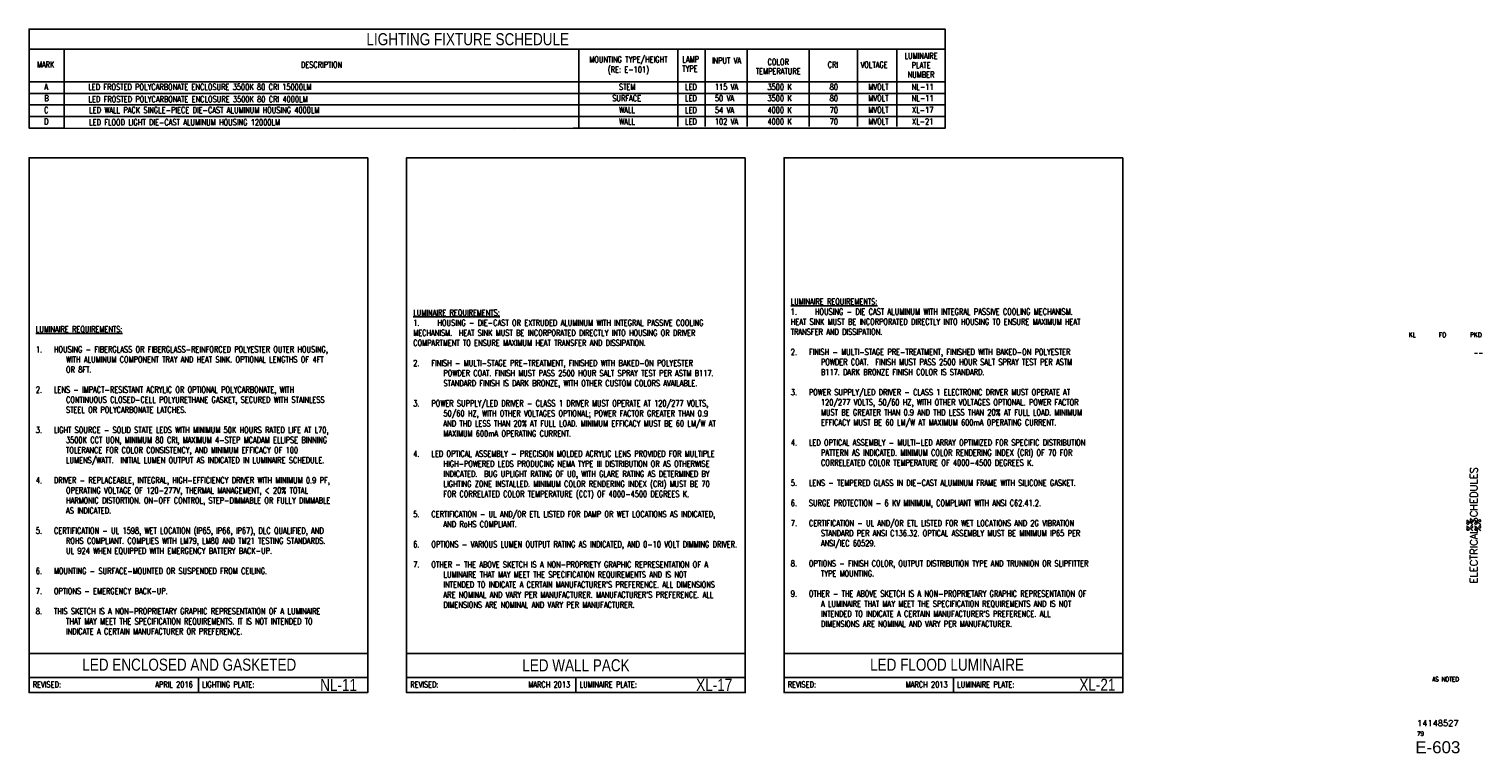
# Paper-space layout 'E-603 - ELECTRICAL SCHEDULES' of a CAD drawing. Header units: inches. Extents: x 3.1 to 33.2, y 0.8 to 15.8.
import ezdxf
from ezdxf.enums import TextEntityAlignment as Align

# ---------------------------------------------------------------- set-up
doc = ezdxf.new("R2010")
doc.units = ezdxf.units.IN
doc.header["$MEASUREMENT"] = 0
doc.layers.add('E-ANNO-TEXT', color=2, linetype='Continuous', lineweight=25)
doc.layers.add('G-ANNO-TTLB', color=7, linetype='Continuous')
doc.styles.add('ROMANS', font='ROMANS.shx', dxfattribs={"width": 0.8})
doc.styles.add('Text', font='romans.shx', dxfattribs={"width": 0.8, "height": 0.125})
doc.styles.add('TITLES', font='swiss.ttf', dxfattribs={"width": 0.8, "height": 0.25})

# ---------------------------------------------------------------- blocks, each defined once
blk = doc.blocks.new('NAVFAC_Sheet_Info')
at = {"layer": 'G-ANNO-TTLB', "color": 3, "style": 'ROMANS', "width": 0.8}
for tag, p in [('DESIGNED_BY', (31.723, 9.469)), ('DRAWN_BY', (32.348, 9.469)), ('REVIEWED_BY', (33.036, 9.469))]:
    blk.add_attdef(tag, text='', height=0.1, dxfattribs=at).set_placement(p, align=Align.MIDDLE)
blk.add_attdef('BRANCH_MANAGER', text='', height=0.1, dxfattribs=at).set_placement((33.188, 9.094), align=Align.MIDDLE_RIGHT)
at = {"layer": 'G-ANNO-TTLB', "color": 3, "style": 'ROMANS'}
for tag, height, p in [('SHEET_TITLE_1_OF_2', 0.125, (32.91, 5.531)), ('SHEET_TITLE_1_OF_1', 0.15, (32.995, 5.531)), ('SHEET_TITLE_2_OF_2', 0.125, (33.08, 5.531))]:
    blk.add_attdef(tag, text='', height=height, rotation=90, dxfattribs=at).set_placement(p, align=Align.MIDDLE_CENTER)
at = {"layer": 'G-ANNO-TTLB', "color": 4}
for tag, height, style, p in [('SCALE', 0.1, 'ROMANS', (32.41, 2.344)), ('NAVFAC_DWG_NUMBER', 0.125, 'ROMANS', (32.25, 1.437)), ('SHEET_X', 0.0938, 'ROMANS', (31.891, 1.219)), ('DISCIPLINE_SHEET_NO', 0.25, 'TITLES', (32.25, 0.938))]:
    blk.add_attdef(tag, text='', height=height, dxfattribs=dict(at, style=style)).set_placement(p, align=Align.MIDDLE)

psp = doc.layouts.new('E-603 - ELECTRICAL SCHEDULES')

# ---------------------------------------------------------------- linework, layer by layer
at = {"layer": 'E-ANNO-TEXT', "lineweight": -3}
for points in [[(3.116, 15.378), (3.116, 15.795), (22.061, 15.795), (22.061, 15.378), (22.061, 14.703), (22.061, 14.512), (22.061, 14.322), (22.061, 14.13), (22.063, 13.747), (21.065, 13.747), (20.249, 13.747), (19.25, 13.747), (17.964, 13.747), (17.972, 13.747), (17.101, 13.747), (16.529, 13.747), (14.486, 13.747), (14.371, 13.747), (13.151, 13.739), (3.844, 13.747), (3.116, 13.747), (3.116, 14.13), (3.116, 14.322), (3.116, 14.512), (3.116, 14.703), (3.116, 15.378), (22.061, 15.378)], [(3.844, 15.378), (3.844, 14.703), (3.844, 14.512), (3.844, 14.322), (3.844, 14.13), (3.844, 13.747)], [(14.484, 15.378), (14.484, 14.703), (14.484, 14.512), (14.484, 14.322), (14.484, 14.13), (14.484, 13.747)], [(16.536, 15.378), (16.536, 14.703), (16.536, 14.512), (16.536, 14.322), (16.536, 14.13), (16.536, 13.778)], [(17.097, 15.378), (17.097, 14.703), (17.097, 14.512), (17.097, 14.322), (17.097, 14.13), (17.097, 13.778)], [(17.964, 15.378), (17.964, 14.703), (17.964, 14.512), (17.964, 14.322), (17.964, 14.13), (17.964, 13.778)], [(19.249, 15.378), (19.249, 14.703), (19.249, 14.512), (19.249, 14.322), (19.249, 14.13), (19.249, 13.778)], [(20.249, 15.378), (20.249, 14.703), (20.249, 14.512), (20.249, 14.322), (20.249, 14.13), (20.249, 13.778)], [(21.063, 15.378), (21.063, 14.703), (21.063, 14.512), (21.063, 14.322), (21.063, 14.13), (21.063, 13.778)], [(22.061, 14.703), (21.063, 14.703), (20.249, 14.703), (19.249, 14.703), (17.964, 14.703), (17.972, 14.703), (17.097, 14.703), (16.536, 14.703), (14.484, 14.703), (14.369, 14.703), (13.151, 14.703), (3.844, 14.703), (3.116, 14.703)], [(22.061, 14.464), (21.063, 14.464), (20.249, 14.464), (19.249, 14.464), (17.964, 14.464), (17.972, 14.464), (17.097, 14.464), (16.536, 14.464), (14.484, 14.464), (14.369, 14.464), (13.151, 14.464), (3.844, 14.464), (3.116, 14.464)], [(22.061, 14.226), (21.063, 14.226), (20.249, 14.226), (19.249, 14.226), (17.964, 14.226), (17.972, 14.226), (17.097, 14.226), (16.536, 14.226), (14.484, 14.226), (14.369, 14.226), (13.151, 14.226), (3.844, 14.226), (3.116, 14.226)], [(22.061, 13.986), (21.063, 13.986), (20.249, 13.986), (19.249, 13.986), (17.964, 13.986), (17.972, 13.986), (17.097, 13.986), (16.536, 13.986), (14.484, 13.986), (14.369, 13.986), (13.151, 13.986), (3.844, 13.986), (3.116, 13.986)], [(3.116, 2.88), (10.121, 2.88)], [(10.922, 2.88), (17.927, 2.88)], [(18.729, 2.88), (25.734, 2.88)], [(3.116, 2.381), (10.121, 2.381)], [(6.618, 2.381), (6.618, 2.068)], [(10.922, 2.381), (17.927, 2.381)], [(14.425, 2.068), (14.425, 2.381)], [(18.729, 2.381), (25.734, 2.381)], [(22.231, 2.381), (22.231, 2.068)]]:
    psp.add_lwpolyline(points, dxfattribs=at)
for points in [[(10.121, 13.133), (3.116, 13.133), (3.116, 2.068), (10.121, 2.068)], [(17.927, 13.133), (10.922, 13.133), (10.922, 2.068), (17.927, 2.068)], [(25.734, 13.133), (18.729, 13.133), (18.729, 2.068), (25.734, 2.068)]]:
    psp.add_lwpolyline(points, close=True, dxfattribs=at)

# ---------------------------------------------------------------- block references
at = {"layer": 'G-ANNO-TTLB'}
ref = psp.add_blockref('NAVFAC_Sheet_Info', (0, 0), dxfattribs=at)
ref.add_attrib('SHEET_TITLE_1_OF_1', 'ELECTRICAL SCHEDULES', dxfattribs={"color": 3, "height": 0.15, "rotation": 90, "style": 'ROMANS'}).set_placement((32.995, 5.531), align=Align.MIDDLE_CENTER)
ref.add_attrib('SHEET_TITLE_1_OF_2', '%%', dxfattribs={"color": 3, "height": 0.125, "rotation": 90, "style": 'ROMANS'}).set_placement((32.91, 5.531), align=Align.MIDDLE_CENTER)
ref.add_attrib('SHEET_TITLE_2_OF_2', '%%', dxfattribs={"color": 3, "height": 0.125, "rotation": 90, "style": 'ROMANS'}).set_placement((33.08, 5.531), align=Align.MIDDLE_CENTER)
ref.add_attrib('DESIGNED_BY', 'KL', dxfattribs={"color": 3, "height": 0.1, "style": 'ROMANS', "width": 0.8}).set_placement((31.723, 9.469), align=Align.MIDDLE)
ref.add_attrib('DRAWN_BY', 'FO', dxfattribs={"color": 3, "height": 0.1, "style": 'ROMANS', "width": 0.8}).set_placement((32.348, 9.469), align=Align.MIDDLE)
ref.add_attrib('REVIEWED_BY', 'PKD', dxfattribs={"color": 3, "height": 0.1, "style": 'ROMANS', "width": 0.8}).set_placement((33.036, 9.469), align=Align.MIDDLE)
ref.add_attrib('SCALE', 'AS NOTED', dxfattribs={"color": 4, "height": 0.0938, "style": 'ROMANS', "width": 0.8}).set_placement((32.41, 2.344), align=Align.MIDDLE)
ref.add_attrib('NAVFAC_DWG_NUMBER', '14148527', dxfattribs={"color": 4, "height": 0.125, "style": 'ROMANS'}).set_placement((32.25, 1.437), align=Align.MIDDLE)
ref.add_attrib('SHEET_X', '79', dxfattribs={"color": 4, "height": 0.0938, "style": 'ROMANS', "width": 0.8}).set_placement((31.891, 1.219), align=Align.MIDDLE)
ref.add_attrib('DISCIPLINE_SHEET_NO', 'E-603', dxfattribs={"color": 4, "height": 0.25, "style": 'TITLES'}).set_placement((32.25, 0.938), align=Align.MIDDLE)
ref.add_attrib('BRANCH_MANAGER', '--', dxfattribs={"color": 3, "height": 0.1, "style": 'ROMANS', "width": 0.8}).set_placement((33.188, 9.094), align=Align.MIDDLE_RIGHT)

# ---------------------------------------------------------------- texts
at = {"layer": 'E-ANNO-TEXT', "lineweight": -3}
for s, insert, char_height, attachment_point, style in [('LIGHTING FIXTURE SCHEDULE', (10.092, 15.457), 0.25, 7, 'TITLES'), ('DESCRIPTION', (9.164, 15.058), 0.125, 5, 'Text'), ('CRI', (19.631, 14.995), 0.125, 7, 'Text'), ('VOLTAGE', (20.311, 14.995), 0.125, 7, 'Text'), ('SURFACE', (15.177, 14.302), 0.125, 7, 'Text'), ('STEM', (15.316, 14.536), 0.125, 7, 'Text'), ('LED', (16.681, 14.536), 0.125, 7, 'Text'), ('LED', (16.681, 14.302), 0.125, 7, 'Text'), ('50 VA', (17.299, 14.302), 0.125, 7, 'Text'), ('115 VA', (17.299, 14.536), 0.125, 7, 'Text'), ('3500 K', (18.386, 14.535), 0.125, 7, 'Text'), ('3500 K', (18.386, 14.302), 0.125, 7, 'Text'), ('80', (19.673, 14.536), 0.125, 7, 'Text'), ('80', (19.673, 14.302), 0.125, 7, 'Text'), ('MVOLT', (20.473, 14.537), 0.125, 7, 'Text'), ('MVOLT', (20.473, 14.303), 0.125, 7, 'Text'), ('NL-11', (21.371, 14.537), 0.125, 7, 'Text'), ('NL-11', (21.371, 14.303), 0.125, 7, 'Text'), ('WALL', (15.319, 14.059), 0.125, 7, 'Text'), ('LED', (16.681, 14.057), 0.125, 7, 'Text'), ('54 VA', (17.299, 14.057), 0.125, 7, 'Text'), ('4000 K', (18.386, 14.057), 0.125, 7, 'Text'), ('70', (19.673, 14.057), 0.125, 7, 'Text'), ('MVOLT', (20.473, 14.059), 0.125, 7, 'Text'), ('XL-17', (21.376, 14.059), 0.125, 7, 'Text'), ('WALL', (15.319, 13.821), 0.125, 7, 'Text'), ('LED', (16.681, 13.819), 0.125, 7, 'Text'), ('102 VA', (17.299, 13.819), 0.125, 7, 'Text'), ('4000 K', (18.386, 13.819), 0.125, 7, 'Text'), ('70', (19.673, 13.819), 0.125, 7, 'Text'), ('MVOLT', (20.473, 13.821), 0.125, 7, 'Text'), ('XL-21', (21.376, 13.821), 0.125, 7, 'Text')]:
    psp.add_mtext(s, dxfattribs=dict(at, insert=insert, char_height=char_height, attachment_point=attachment_point, style=style))
for s, insert, char_height, width, attachment_point, style in [('MARK', (3.277, 14.997), 0.125, 0.38696, 7, 'Text'), ('\\pxqc;MOUNTING TYPE/HEIGHT\\P(RE: E-101)', (15.51, 15.041), 0.125, 1.89743, 5, 'Text'), ('INPUT VA', (17.538, 15.206), 0.125, 0.64791, 2, 'Text'), ('A', (3.431, 14.537), 0.125, 0.0822, 7, 'Text'), ('B', (3.431, 14.303), 0.125, 0.08696, 7, 'Text'), ('LED FROSTED POLYCARBONATE ENCLOSURE 3500K 80 CRI 15000LM', (4.34, 14.535), 0.125, 6.80601, 7, 'Text'), ('LED FROSTED POLYCARBONATE ENCLOSURE 3500K 80 CRI 4000LM', (4.344, 14.282), 0.125, 6.71077, 7, 'Text'), ('C', (3.427, 14.057), 0.125, 0.08696, 7, 'Text'), ('LED WALL PACK SINGLE-PIECE DIE-CAST ALUMINUM HOUSING 4000LM', (4.358, 14.057), 0.125, 5.43935, 7, 'Text'), ('LED FLOOD LIGHT DIE-CAST ALUMINUM HOUSING 12000LM', (4.357, 13.804), 0.125, 4.51077, 7, 'Text'), ('D', (3.427, 13.821), 0.125, 0.08696, 7, 'Text'), ("{\\LLUMINAIRE REQUIREMENTS:\\P\\pxi-5,l5,t3;}1.^IHOUSING - DIE-CAST OR EXTRUDED ALUMINUM WITH INTEGRAL PASSIVE COOLING MECHANISM.  HEAT SINK MUST BE INCORPORATED DIRECTLY INTO HOUSING OR DRIVER COMPARTMENT TO ENSURE MAXIMUM HEAT TRANSFER AND DISSIPATION.\\P\\pi0,l0,tz;\\P\\pi-5,l5,t3;2.^IFINISH - MULTI-STAGE PRE-TREATMENT, FINISHED WITH BAKED-ON POLYESTER POWDER COAT. FINISH MUST PASS 2500 HOUR SALT SPRAY TEST PER ASTM B117. STANDARD FINISH IS DARK BRONZE, WITH OTHER CUSTOM COLORS AVAILABLE.\\P\\pi0,l0,tz;\\P\\pi-5,l5,t3;3.^IPOWER SUPPLY/LED DRIVER - CLASS 1 DRIVER MUST OPERATE AT 120/277 VOLTS, 50/60 HZ, WITH OTHER VOLTAGES OPTIONAL; POWER FACTOR GREATER THAN 0.9 AND THD LESS THAN 20% AT FULL LOAD. MINIMUM EFFICACY MUST BE 60 LM/W AT MAXIMUM 600mA OPERATING CURRENT.\\P\\pi0,l0,tz;\\P\\pi-5,l5,t3;4.^ILED OPTICAL ASSEMBLY - PRECISION MOLDED ACRYLIC LENS PROVIDED FOR MULTIPLE HIGH-POWERED LEDS PRODUCING NEMA TYPE III DISTRIBUTION OR AS OTHERWISE INDICATED.  BUG UPLIGHT RATING OF U0, WITH GLARE RATING AS DETERMINED BY LIGHTING ZONE INSTALLED. MINIMUM COLOR RENDERING INDEX (CRI) MUST BE 70 FOR CORRELATED COLOR TEMPERATURE (CCT) OF 4000-4500 DEGREES K.\\P\\pi0,l0,tz;\\P\\pi-5,l5,t3;5.^ICERTIFICATION - UL AND/OR ETL LISTED FOR DAMP OR WET LOCATIONS AS INDICATED, AND RoHS COMPLIANT.\\P\\pi0,l0,tz;\\P\\pi-5,l5,t3;6.^IOPTIONS - VARIOUS LUMEN OUTPUT RATING AS INDICATED, AND 0-10 VOLT DIMMING DRIVER.\\P\\pi0,l0,tz;\\P\\pi-5,l5,t3;7.^IOTHER - THE ABOVE SKETCH IS A NON-PROPRIETY GRAPHIC REPRESENTATION OF A LUMINAIRE THAT MAY MEET THE SPECIFICATION REQUIREMENTS AND IS NOT INTENDED TO INDICATE A CERTAIN MANUFACTURER'S PREFERENCE. ALL DIMENSIONS ARE NOMINAL AND VARY PER MANUFACTURER. MANUFACTURER'S PREFERENCE. ALL DIMENSIONS ARE NOMINAL AND VARY PER MANUFACTURER.", (11.06, 9.99), 0.125, 6.80482, 1, 'Text'), ("{\\LLUMINAIRE REQUIREMENTS:\\P\\pxi-5,l5,t3;}1.^IHOUSING - DIE CAST ALUMINUM WITH INTEGRAL PASSIVE COOLING MECHANISM. HEAT SINK MUST BE INCORPORATED DIRECTLY INTO HOUSING TO ENSURE MAXIMUM HEAT TRANSFER AND DISSIPATION.\\P\\pi0,l0,tz;\\P\\pi-5,l5,t3;2.^IFINISH - MULTI-STAGE PRE-TREATMENT, FINISHED WITH BAKED-ON POLYESTER POWDER COAT.  FINISH MUST PASS 2500 HOUR SALT SPRAY TEST PER ASTM B117. DARK BRONZE FINISH COLOR IS STANDARD.\\P\\pi0,l0,tz;\\P\\pi-5,l5,t3;3.^IPOWER SUPPLY/LED DRIVER - CLASS 1 ELECTRONIC DRIVER MUST OPERATE AT 120/277 VOLTS, 50/60 HZ, WITH OTHER VOLTAGES OPTIONAL. POWER FACTOR MUST BE GREATER THAN 0.9 AND THD LESS THAN 20% AT FULL LOAD. MINIMUM EFFICACY MUST BE 60 LM/W AT MAXIMUM 600mA OPERATING CURRENT.\\P\\pi0,l0,tz;\\P\\pi-5,l5,t3;4.^ILED OPTICAL ASSEMBLY - MULTI-LED ARRAY OPTIMIZED FOR SPECIFIC DISTRIBUTION PATTERN AS INDICATED. MINIMUM COLOR RENDERING INDEX (CRI) OF 70 FOR CORRELEATED COLOR TEMPERATURE OF 4000-4500 DEGREES K.\\P\\pi0,l0,tz;\\P\\pi-5,l5,t3;5.^ILENS - TEMPERED GLASS IN DIE-CAST ALUMINUM FRAME WITH SILICONE GASKET.\\P\\pi0,l0,tz;\\P\\pi-5,l5,t3;6.^ISURGE PROTECTION - 6 KV MINIMUM, COMPLIANT WITH ANSI C62.41.2.\\P\\pi0,l0,tz;\\P\\pi-5,l5,t3;7.^ICERTIFICATION - UL AND/OR ETL LISTED FOR WET LOCATIONS AND 2G VIBRATION STANDARD PER ANSI C136.32. OPTICAL ASSEMBLY MUST BE MINIMUM IP65 PER ANSI/IEC 60529.\\P\\pi0,l0,tz;\\P\\pi-5,l5,t3;8.^IOPTIONS - FINISH COLOR, OUTPUT DISTRIBUTION TYPE AND TRUNNION OR SLIPFITTER TYPE MOUNTING.\\P\\pi0,l0,tz;\\P\\pi-5,l5,t3;9.^IOTHER - THE ABOVE SKETCH IS A NON-PROPRIETARY GRAPHIC REPRESENTATION OF A LUMINAIRE THAT MAY MEET THE SPECIFICATION REQUIREMENTS AND IS NOT INTENDED TO INDICATE A CERTAIN MANUFACTURER'S PREFERENCE. ALL DIMENSIONS ARE NOMINAL AND VARY PER MANUFACTURER.", (18.867, 10.22), 0.125, 6.72387, 1, 'Text'), ('{\\LLUMINAIRE REQUIREMENTS:\\P}\\P\\pxi-5,l5,t3;1.^IHOUSING - FIBERGLASS OR FIBERGLASS-REINFORCED POLYESTER OUTER HOUSING, WITH ALUMINUM COMPONENT TRAY AND HEAT SINK. OPTIONAL LENGTHS OF 4FT OR 8FT.\\P\\pi0,l0,tz;\\P\\pi-5,l5,t3;2.^ILENS - IMPACT-RESISTANT ACRYLIC OR OPTIONAL POLYCARBONATE, WITH CONTINUOUS CLOSED-CELL POLYURETHANE GASKET, SECURED WITH STAINLESS STEEL OR POLYCARBONATE LATCHES.\\P\\pi0,l0,tz;\\P\\pi-5,l5,t3;3.^ILIGHT SOURCE - SOLID STATE LEDS WITH MINIMUM 50K HOURS RATED LIFE AT L70, 3500K CCT UON, MINIMUM 80 CRI, MAXIMUM 4-STEP MCADAM ELLIPSE BINNING TOLERANCE FOR COLOR CONSISTENCY, AND MINIMUM EFFICACY OF 100 LUMENS/WATT.  INITIAL LUMEN OUTPUT AS INDICATED IN LUMINAIRE SCHEDULE.\\P\\pi0,l0,tz;\\P\\pi-5,l5,t3;4.^IDRIVER - REPLACEABLE, INTEGRAL, HIGH-EFFICIENCY DRIVER WITH MINIMUM 0.9 PF, OPERATING VOLTAGE OF 120-277V, THERMAL MANAGEMENT, < 20% TOTAL HARMONIC DISTORTION. ON-OFF CONTROL, STEP-DIMMABLE OR FULLY DIMMABLE AS INDICATED.\\P\\pi0,l0,tz;\\P\\pi-5,l5,t3;5.^ICERTIFICATION - UL 1598, WET LOCATION (IP65, IP66, IP67), DLC QUALIFIED, AND ROHS COMPLIANT. COMPLIES WITH LM79, LM80 AND TM21 TESTING STANDARDS. UL 924 WHEN EQUIPPED WITH EMERGENCY BATTERY BACK-UP.\\P\\pi0,l0,tz;\\P\\pi-5,l5,t3;6.^IMOUNTING - SURFACE-MOUNTED OR SUSPENDED FROM CEILING.\\P\\pi0,l0,tz;\\P\\pi-5,l5,t3;7.^IOPTIONS - EMERGENCY BACK-UP.\\P\\pi0,l0,tz;\\P\\pi-5,l5,t3;8.^ITHIS SKETCH IS A NON-PROPRIETARY GRAPHIC REPRESENTATION OF A LUMINAIRE THAT MAY MEET THE SPECIFICATION REQUIREMENTS. IT IS NOT INTENDED TO INDICATE A CERTAIN MANUFACTURER OR PREFERENCE.', (3.254, 9.648), 0.125, 6.71435, 1, 'Text'), ('LED ENCLOSED AND GASKETED', (4.216, 2.517), 0.25, 5.3338, 7, 'TITLES'), ('LED WALL PACK', (14.425, 2.631), 0.25, 2.67154, 5, 'TITLES'), ('LED FLOOD LUMINAIRE', (20.509, 2.517), 0.25, 3.82904, 7, 'TITLES'), ('APRIL 2016', (5.724, 2.173), 0.125, 0.87268, 7, 'Text'), ('LIGHTING PLATE:', (6.695, 2.173), 0.125, 1.20601, 7, 'Text'), ('NL-11', (9.136, 2.101), 0.25, 0.85909, 7, 'TITLES'), ('MARCH 2013', (13.439, 2.173), 0.125, 0.97268, 7, 'Text'), ('LUMINAIRE PLATE:', (14.502, 2.173), 0.125, 1.3203, 7, 'Text'), ('XL-17', (16.912, 2.103), 0.25, 0.87742, 7, 'TITLES'), ('MARCH 2013', (21.246, 2.173), 0.125, 0.97268, 7, 'Text'), ('LUMINAIRE PLATE:', (22.308, 2.173), 0.125, 1.3203, 7, 'Text'), ('XL-21', (24.836, 2.105), 0.25, 0.81869, 7, 'TITLES'), ('REVISED:', (3.192, 2.173), 0.125, 0.62982, 7, 'Text'), ('REVISED:', (10.999, 2.173), 0.125, 0.62982, 7, 'Text'), ('REVISED:', (18.806, 2.173), 0.125, 0.62982, 7, 'Text')]:
    psp.add_mtext(s, dxfattribs=dict(at, insert=insert, char_height=char_height, width=width, attachment_point=attachment_point, style=style))
at = {"layer": 'E-ANNO-TEXT', "lineweight": -3, "char_height": 0.125, "style": 'Text'}
for s, insert, width, attachment_point, line_spacing_factor in [('LAMP TYPE', (16.625, 14.913), 0.38377, 7, 0.926515), ('COLOR TEMPERATURE', (18.608, 15.177), 1.06488, 2, 0.926515), ('LUMINAIRE PLATE NUMBER', (21.562, 15.303), 0.7674, 2, 0.931492)]:
    psp.add_mtext(s, dxfattribs=dict(at, insert=insert, width=width, attachment_point=attachment_point, line_spacing_factor=line_spacing_factor))

doc.saveas('drawing.dxf')
